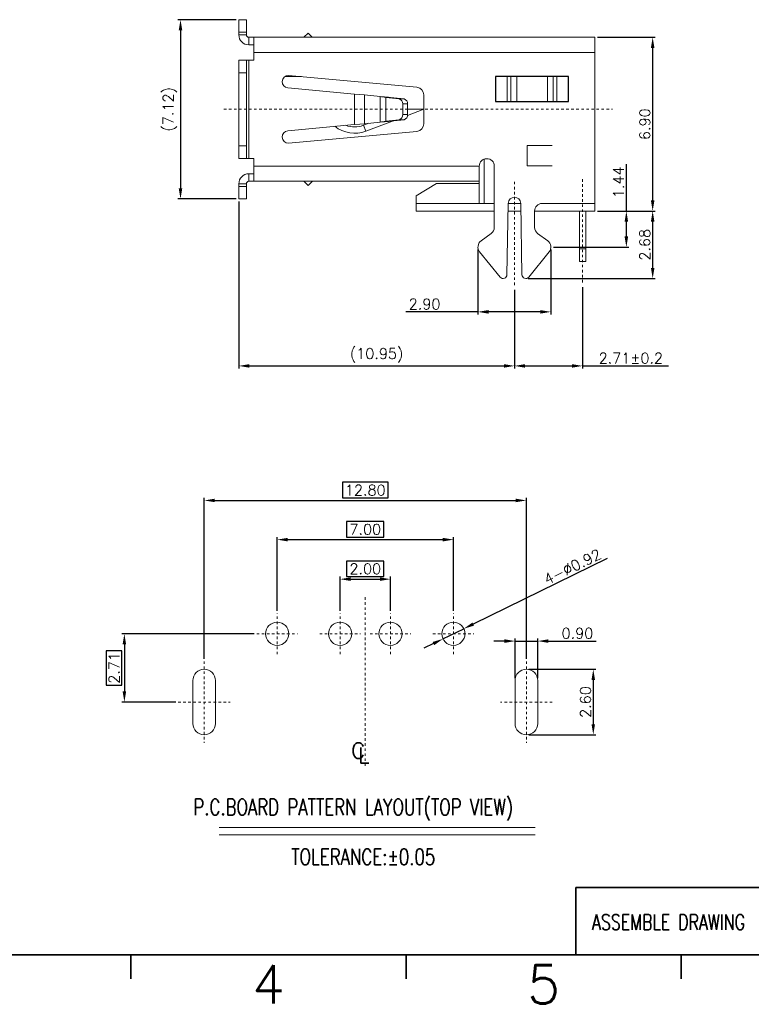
# Model space of a CAD drawing. Header units: millimetres. Extents: x -1657 to 8845, y -11980 to 3013.
# Tile 209 of 256: x 233 to 262, y 2271 to 2310. Entities that reach past the tile are written whole.
import ezdxf
from ezdxf.enums import TextEntityAlignment as Align

# ---------------------------------------------------------------- set-up
doc = ezdxf.new("R2010")
doc.units = ezdxf.units.MM
doc.linetypes.add('CENTER', pattern=[2, 1.25, -0.25, 0.25, -0.25])
doc.layers.add('51', color=6, linetype='CENTER')
doc.layers.add('FMT', color=7, linetype='Continuous', lineweight=35)
doc.styles.add('english', font='romans.shx', dxfattribs={"width": 0.75, "height": 2.5})
doc.styles.add('ROMANS', font='ROMANS.SHX')
doc.styles.add('SLDTEXTSTYLE0', font='txt', dxfattribs={"width": 0.75})
doc.dimstyles.get("Standard").update_dxf_attribs({"dimtxt": 0.18, "dimasz": 0.18, "dimexe": 0.18, "dimexo": 0.0625, "dimgap": 0.09, "dimtad": 1, "dimrnd": 0.0005, "dimzin": 1, "dimdsep": 46, "dimtxsty": 'Standard', "dimcen": 0.09, "dimadec": 0, "dimazin": 2, "dimtfac": 1, "dimtmove": 0, "dimatfit": 3, "dimfxl": 0, "dimtolj": 1, "dimtzin": 0, "dimarcsym": 0})
doc.dimstyles.new('STANDARD$0', dxfattribs={"dimscale": 0.166667, "dimtxt": 2.5, "dimasz": 1.8, "dimexe": 0.5, "dimexo": 0.5, "dimgap": 1, "dimtad": 0, "dimzin": 0, "dimdsep": 46, "dimtxsty": 'ROMANS', "dimcen": 0, "dimclrd": 256, "dimclre": 256, "dimclrt": 4, "dimadec": 0, "dimazin": 0, "dimtfac": 0.7, "dimtofl": 0, "dimtmove": 0, "dimatfit": 3, "dimfxl": 0, "dimtolj": 1, "dimtzin": 0, "dimarcsym": 0})

# ---------------------------------------------------------------- blocks, each defined once
blk = doc.blocks.new('*D168')
at = {"color": 0, "linetype": 'Continuous', "lineweight": -2, "ltscale": 5}
for p, q in [((241.832, 2310.231), (239.515, 2310.231)), ((239.615, 2309.811), (239.615, 2303.531)), ((241.832, 2303.111), (239.515, 2303.111))]:
    blk.add_line(p, q, dxfattribs=at)
at = {"color": 0, "linetype": 'Continuous', "ltscale": 5}
for points in [[(239.545, 2309.811), (239.685, 2309.811), (239.615, 2310.231)], [(239.545, 2303.531), (239.685, 2303.531), (239.615, 2303.111)]]:
    blk.add_solid(points, dxfattribs=at)
at = {"layer": 'Defpoints', "color": 0, "linetype": 'Continuous', "ltscale": 5}
for p in [(241.932, 2310.231), (239.615, 2303.111), (241.932, 2303.111)]:
    blk.add_point(p, dxfattribs=at)
at = {"color": 0, "linetype": 'Continuous', "lineweight": 9, "ltscale": 5, "insert": (239.195, 2306.671), "char_height": 0.42, "attachment_point": 5, "rotation": 90, "style": 'ROMANS'}
blk.add_mtext('\\A1;(7.12)', dxfattribs=at)
blk = doc.blocks.new('*D223')
at = {"color": 0, "linetype": 'Continuous', "lineweight": -2, "ltscale": 5}
for p, q in [((251.432, 2301.101), (251.432, 2298.526)), ((254.332, 2301.101), (254.332, 2298.526)), ((251.432, 2298.626), (248.572, 2298.626)), ((253.912, 2298.626), (251.852, 2298.626))]:
    blk.add_line(p, q, dxfattribs=at)
at = {"color": 0, "linetype": 'Continuous', "ltscale": 5}
for points in [[(251.852, 2298.696), (251.852, 2298.556), (251.432, 2298.626)], [(253.912, 2298.696), (253.912, 2298.556), (254.332, 2298.626)]]:
    blk.add_solid(points, dxfattribs=at)
at = {"layer": 'Defpoints', "color": 0, "linetype": 'Continuous', "ltscale": 5}
for p in [(251.432, 2301.201), (254.332, 2301.201), (254.332, 2298.626)]:
    blk.add_point(p, dxfattribs=at)
at = {"color": 0, "linetype": 'Continuous', "lineweight": 9, "ltscale": 5, "insert": (249.312, 2298.936), "char_height": 0.42, "attachment_point": 5, "style": 'ROMANS'}
blk.add_mtext('\\A1;2.90', dxfattribs=at)
blk = doc.blocks.new('*D224')
at = {"color": 0, "linetype": 'Continuous', "lineweight": -2, "ltscale": 5}
for p, q in [((256.182, 2302.631), (258.475, 2302.631)), ((258.375, 2300.371), (258.375, 2302.211)), ((253.432, 2299.951), (258.475, 2299.951))]:
    blk.add_line(p, q, dxfattribs=at)
at = {"color": 0, "linetype": 'Continuous', "ltscale": 5}
for points in [[(258.305, 2302.211), (258.445, 2302.211), (258.375, 2302.631)], [(258.305, 2300.371), (258.445, 2300.371), (258.375, 2299.951)]]:
    blk.add_solid(points, dxfattribs=at)
at = {"layer": 'Defpoints', "color": 0, "linetype": 'Continuous', "ltscale": 5}
for p in [(256.082, 2302.631), (258.375, 2302.631), (253.332, 2299.951)]:
    blk.add_point(p, dxfattribs=at)
at = {"color": 0, "linetype": 'Continuous', "lineweight": 9, "ltscale": 5, "insert": (258.065, 2301.291), "char_height": 0.42, "attachment_point": 5, "rotation": 90, "style": 'ROMANS'}
blk.add_mtext('\\A1;2.68', dxfattribs=at)
blk = doc.blocks.new('*D173')
at = {"color": 0, "linetype": 'Continuous', "lineweight": -2, "ltscale": 5}
for p, q in [((256.182, 2309.531), (258.475, 2309.531)), ((258.375, 2303.051), (258.375, 2309.111)), ((256.182, 2302.631), (258.475, 2302.631))]:
    blk.add_line(p, q, dxfattribs=at)
at = {"color": 0, "linetype": 'Continuous', "ltscale": 5}
for points in [[(258.305, 2309.111), (258.445, 2309.111), (258.375, 2309.531)], [(258.305, 2303.051), (258.445, 2303.051), (258.375, 2302.631)]]:
    blk.add_solid(points, dxfattribs=at)
at = {"layer": 'Defpoints', "color": 0, "linetype": 'Continuous', "ltscale": 5}
for p in [(256.082, 2309.531), (258.375, 2309.531), (256.082, 2302.631)]:
    blk.add_point(p, dxfattribs=at)
at = {"color": 0, "linetype": 'Continuous', "lineweight": 9, "ltscale": 5, "insert": (258.065, 2306.081), "char_height": 0.42, "attachment_point": 5, "rotation": 90, "style": 'ROMANS'}
blk.add_mtext('\\A1;6.90', dxfattribs=at)
blk = doc.blocks.new('*D231')
at = {"color": 0, "linetype": 'Continuous', "lineweight": -2, "ltscale": 5}
for p, q in [((255.587, 2299.607), (255.587, 2296.379)), ((252.882, 2299.504), (252.882, 2296.379)), ((253.302, 2296.479), (255.167, 2296.479)), ((255.587, 2296.479), (259.007, 2296.479))]:
    blk.add_line(p, q, dxfattribs=at)
at = {"color": 0, "linetype": 'Continuous', "ltscale": 5}
for points in [[(253.302, 2296.549), (253.302, 2296.409), (252.882, 2296.479)], [(255.167, 2296.549), (255.167, 2296.409), (255.587, 2296.479)]]:
    blk.add_solid(points, dxfattribs=at)
at = {"layer": 'Defpoints', "color": 0, "linetype": 'Continuous', "ltscale": 5}
for p in [(252.882, 2299.604), (255.587, 2299.707), (255.587, 2296.479)]:
    blk.add_point(p, dxfattribs=at)
at = {"color": 0, "linetype": 'Continuous', "lineweight": 9, "ltscale": 5, "insert": (257.507, 2296.789), "char_height": 0.42, "attachment_point": 5, "style": 'ROMANS'}
blk.add_mtext('\\A1;2.71%%p0.2', dxfattribs=at)
blk = doc.blocks.new('*D176')
at = {"color": 0, "linetype": 'Continuous', "lineweight": -2, "ltscale": 5}
for p, q in [((241.932, 2303.011), (241.932, 2296.379)), ((252.882, 2299.504), (252.882, 2296.379)), ((242.352, 2296.479), (252.462, 2296.479))]:
    blk.add_line(p, q, dxfattribs=at)
at = {"color": 0, "linetype": 'Continuous', "ltscale": 5}
for points in [[(242.352, 2296.549), (242.352, 2296.409), (241.932, 2296.479)], [(252.462, 2296.549), (252.462, 2296.409), (252.882, 2296.479)]]:
    blk.add_solid(points, dxfattribs=at)
at = {"layer": 'Defpoints', "color": 0, "linetype": 'Continuous', "ltscale": 5}
for p in [(241.932, 2303.111), (252.882, 2299.604), (252.882, 2296.479)]:
    blk.add_point(p, dxfattribs=at)
at = {"color": 0, "linetype": 'Continuous', "lineweight": 9, "ltscale": 5, "insert": (247.407, 2296.899), "char_height": 0.42, "attachment_point": 5, "style": 'ROMANS'}
blk.add_mtext('\\A1;(10.95)', dxfattribs=at)
blk = doc.blocks.new('*D232')
at = {"color": 0, "linetype": 'Continuous', "lineweight": -2, "ltscale": 5}
for p, q in [((247.696, 2288.729), (246.216, 2288.729)), ((246.216, 2288.729), (246.216, 2288.109)), ((247.696, 2288.109), (247.696, 2288.729)), ((245.956, 2286.75), (245.956, 2288.109)), ((246.216, 2288.109), (247.696, 2288.109)), ((246.376, 2288.009), (247.536, 2288.009)), ((247.956, 2286.75), (247.956, 2288.109))]:
    blk.add_line(p, q, dxfattribs=at)
at = {"color": 0, "linetype": 'Continuous', "ltscale": 5}
for points in [[(246.376, 2288.079), (246.376, 2287.939), (245.956, 2288.009)], [(247.536, 2288.079), (247.536, 2287.939), (247.956, 2288.009)]]:
    blk.add_solid(points, dxfattribs=at)
at = {"layer": 'Defpoints', "color": 0, "linetype": 'Continuous', "ltscale": 5}
for p in [(247.956, 2288.009), (245.956, 2286.65), (247.956, 2286.65)]:
    blk.add_point(p, dxfattribs=at)
at = {"color": 0, "linetype": 'Continuous', "lineweight": 9, "ltscale": 5, "insert": (246.956, 2288.419), "char_height": 0.42, "attachment_point": 5, "style": 'ROMANS'}
blk.add_mtext('\\A1;2.00', dxfattribs=at)
blk = doc.blocks.new('*D233')
at = {"color": 0, "linetype": 'Continuous', "lineweight": -2, "ltscale": 5}
for p, q in [((247.696, 2290.299), (246.216, 2290.299)), ((246.216, 2290.299), (246.216, 2289.679)), ((247.696, 2289.679), (247.696, 2290.299)), ((243.456, 2286.75), (243.456, 2289.679)), ((243.876, 2289.579), (250.036, 2289.579)), ((246.216, 2289.679), (247.696, 2289.679)), ((250.456, 2286.75), (250.456, 2289.679))]:
    blk.add_line(p, q, dxfattribs=at)
at = {"color": 0, "linetype": 'Continuous', "ltscale": 5}
for points in [[(243.876, 2289.649), (243.876, 2289.509), (243.456, 2289.579)], [(250.036, 2289.649), (250.036, 2289.509), (250.456, 2289.579)]]:
    blk.add_solid(points, dxfattribs=at)
at = {"layer": 'Defpoints', "color": 0, "linetype": 'Continuous', "ltscale": 5}
for p in [(250.456, 2289.579), (243.456, 2286.65), (250.456, 2286.65)]:
    blk.add_point(p, dxfattribs=at)
at = {"color": 0, "linetype": 'Continuous', "lineweight": 9, "ltscale": 5, "insert": (246.956, 2289.989), "char_height": 0.42, "attachment_point": 5, "style": 'ROMANS'}
blk.add_mtext('\\A1;7.00', dxfattribs=at)
blk = doc.blocks.new('*D234')
at = {"color": 0, "linetype": 'Continuous', "lineweight": -2, "ltscale": 5}
for p, q in [((247.866, 2291.856), (246.046, 2291.856)), ((246.046, 2291.856), (246.046, 2291.236)), ((247.866, 2291.236), (247.866, 2291.856)), ((240.556, 2284.843), (240.556, 2291.236)), ((240.976, 2291.136), (252.936, 2291.136)), ((246.046, 2291.236), (247.866, 2291.236)), ((253.356, 2284.843), (253.356, 2291.236))]:
    blk.add_line(p, q, dxfattribs=at)
at = {"color": 0, "linetype": 'Continuous', "ltscale": 5}
for points in [[(240.976, 2291.206), (240.976, 2291.066), (240.556, 2291.136)], [(252.936, 2291.206), (252.936, 2291.066), (253.356, 2291.136)]]:
    blk.add_solid(points, dxfattribs=at)
at = {"layer": 'Defpoints', "color": 0, "linetype": 'Continuous', "ltscale": 5}
for p in [(253.356, 2291.136), (240.556, 2284.743), (253.356, 2284.743)]:
    blk.add_point(p, dxfattribs=at)
at = {"color": 0, "linetype": 'Continuous', "lineweight": 9, "ltscale": 5, "insert": (246.956, 2291.546), "char_height": 0.42, "attachment_point": 5, "style": 'ROMANS'}
blk.add_mtext('\\A1;12.80', dxfattribs=at)
blk = doc.blocks.new('*D235')
at = {"color": 0, "linetype": 'Continuous', "lineweight": -2, "ltscale": 5}
for p, q in [((256.573, 2288.836), (251.246, 2286.226)), ((250.043, 2285.637), (250.869, 2286.042)), ((249.666, 2285.452), (249.289, 2285.267))]:
    blk.add_line(p, q, dxfattribs=at)
at = {"color": 0, "linetype": 'Continuous', "ltscale": 5}
for points in [[(251.215, 2286.289), (251.277, 2286.164), (250.869, 2286.042)], [(249.635, 2285.515), (249.696, 2285.389), (250.043, 2285.637)]]:
    blk.add_solid(points, dxfattribs=at)
at = {"layer": 'Defpoints', "color": 0, "linetype": 'Continuous', "ltscale": 5}
for p in [(250.869, 2286.042), (250.043, 2285.637)]:
    blk.add_point(p, dxfattribs=at)
at = {"color": 0, "linetype": 'Continuous', "lineweight": 9, "ltscale": 5, "insert": (255.188, 2288.503), "char_height": 0.42, "attachment_point": 5, "rotation": 26.101, "style": 'ROMANS'}
blk.add_mtext('\\A1;4-∅0.92', dxfattribs=at)
blk = doc.blocks.new('*D236')
at = {"color": 0, "linetype": 'Continuous', "lineweight": -2, "ltscale": 5}
for p, q in [((253.456, 2284.429), (256.115, 2284.429)), ((256.015, 2284.009), (256.015, 2282.249)), ((253.456, 2281.829), (256.115, 2281.829))]:
    blk.add_line(p, q, dxfattribs=at)
at = {"color": 0, "linetype": 'Continuous', "ltscale": 5}
for points in [[(255.945, 2284.009), (256.085, 2284.009), (256.015, 2284.429)], [(255.945, 2282.249), (256.085, 2282.249), (256.015, 2281.829)]]:
    blk.add_solid(points, dxfattribs=at)
at = {"layer": 'Defpoints', "color": 0, "linetype": 'Continuous', "ltscale": 5}
for p in [(253.356, 2284.429), (253.356, 2281.829), (256.015, 2281.829)]:
    blk.add_point(p, dxfattribs=at)
at = {"color": 0, "linetype": 'Continuous', "lineweight": 9, "ltscale": 5, "insert": (255.705, 2283.129), "char_height": 0.42, "attachment_point": 5, "rotation": 90, "style": 'ROMANS'}
blk.add_mtext('\\A1;2.60', dxfattribs=at)
blk = doc.blocks.new('*D237')
at = {"color": 0, "linetype": 'Continuous', "lineweight": -2, "ltscale": 5}
for p, q in [((252.486, 2285.55), (252.066, 2285.55)), ((252.906, 2284.079), (252.906, 2285.65)), ((252.906, 2285.55), (253.806, 2285.55)), ((253.806, 2284.079), (253.806, 2285.65)), ((254.226, 2285.55), (256.126, 2285.55))]:
    blk.add_line(p, q, dxfattribs=at)
at = {"color": 0, "linetype": 'Continuous', "ltscale": 5}
for points in [[(252.486, 2285.62), (252.486, 2285.48), (252.906, 2285.55)], [(254.226, 2285.62), (254.226, 2285.48), (253.806, 2285.55)]]:
    blk.add_solid(points, dxfattribs=at)
at = {"layer": 'Defpoints', "color": 0, "linetype": 'Continuous', "ltscale": 5}
for p in [(253.806, 2285.55), (252.906, 2283.979), (253.806, 2283.979)]:
    blk.add_point(p, dxfattribs=at)
at = {"color": 0, "linetype": 'Continuous', "lineweight": 9, "ltscale": 5, "insert": (255.386, 2285.86), "char_height": 0.42, "attachment_point": 5, "style": 'ROMANS'}
blk.add_mtext('\\A1;0.90', dxfattribs=at)
blk = doc.blocks.new('*D238')
at = {"color": 0, "linetype": 'Continuous', "lineweight": -2, "ltscale": 5}
for p, q in [((242.545, 2285.839), (237.285, 2285.839)), ((237.285, 2285.164), (236.665, 2285.164)), ((236.665, 2285.164), (236.665, 2283.804)), ((237.285, 2283.804), (237.285, 2285.164)), ((237.385, 2285.419), (237.385, 2283.549)), ((236.665, 2283.804), (237.285, 2283.804)), ((239.425, 2283.129), (237.285, 2283.129))]:
    blk.add_line(p, q, dxfattribs=at)
at = {"color": 0, "linetype": 'Continuous', "ltscale": 5}
for points in [[(237.315, 2285.419), (237.455, 2285.419), (237.385, 2285.839)], [(237.315, 2283.549), (237.455, 2283.549), (237.385, 2283.129)]]:
    blk.add_solid(points, dxfattribs=at)
at = {"layer": 'Defpoints', "color": 0, "linetype": 'Continuous', "ltscale": 5}
for p in [(242.645, 2285.839), (237.385, 2283.129), (239.525, 2283.129)]:
    blk.add_point(p, dxfattribs=at)
at = {"color": 0, "linetype": 'Continuous', "lineweight": 9, "ltscale": 5, "insert": (236.975, 2284.484), "char_height": 0.42, "attachment_point": 5, "rotation": 90, "style": 'ROMANS'}
blk.add_mtext('\\A1;2.71', dxfattribs=at)
blk = doc.blocks.new('*D177')
at = {"color": 0, "linetype": 'Continuous', "lineweight": -2, "ltscale": 5}
for p, q in [((257.329, 2302.631), (257.329, 2304.491)), ((256.182, 2302.631), (257.429, 2302.631)), ((257.329, 2301.621), (257.329, 2302.211)), ((254.432, 2301.201), (257.429, 2301.201))]:
    blk.add_line(p, q, dxfattribs=at)
at = {"color": 0, "linetype": 'Continuous', "ltscale": 5}
for points in [[(257.259, 2302.211), (257.399, 2302.211), (257.329, 2302.631)], [(257.259, 2301.621), (257.399, 2301.621), (257.329, 2301.201)]]:
    blk.add_solid(points, dxfattribs=at)
at = {"layer": 'Defpoints', "color": 0, "linetype": 'Continuous', "ltscale": 5}
for p in [(256.082, 2302.631), (257.329, 2302.631), (254.332, 2301.201)]:
    blk.add_point(p, dxfattribs=at)
at = {"color": 0, "linetype": 'Continuous', "lineweight": 9, "ltscale": 5, "insert": (257.019, 2303.771), "char_height": 0.42, "attachment_point": 5, "rotation": 90, "style": 'ROMANS'}
blk.add_mtext('\\A1;1.44', dxfattribs=at)

msp = doc.modelspace()

# ---------------------------------------------------------------- linework, layer by layer
at = {"color": 7, "linetype": 'Continuous', "lineweight": 15}
for p, q in [((242.2324, 2310.2311), (241.9324, 2310.2311)), ((241.9324, 2310.2311), (241.9324, 2309.7311)), ((242.2324, 2309.7311), (242.2324, 2310.2311)), ((241.9324, 2309.7311), (242.2324, 2309.7311)), ((241.9324, 2309.6311), (241.9324, 2309.7311)), ((242.2324, 2309.6311), (242.2324, 2309.7311)), ((241.9324, 2309.6311), (242.2324, 2309.6311)), ((242.3324, 2309.2311), (242.3324, 2309.5311)), ((242.3324, 2309.5311), (242.5324, 2309.5311)), ((256.0824, 2309.5311), (242.5324, 2309.5311)), ((242.5324, 2309.5311), (242.5324, 2308.9311)), ((244.5145, 2309.5311), (244.6838, 2309.7004)), ((256.0824, 2309.5311), (256.0824, 2308.9311)), ((242.3324, 2309.2311), (242.5324, 2309.2311)), ((242.2324, 2308.6211), (241.9324, 2308.6211)), ((241.9324, 2308.6211), (241.9324, 2308.1211)), ((241.9324, 2308.6211), (242.2324, 2308.6211)), ((242.2324, 2308.1211), (242.2324, 2308.6211)), ((242.2324, 2308.6211), (242.2324, 2304.7211)), ((242.2324, 2308.6211), (242.3324, 2308.6211)), ((242.3324, 2308.6211), (242.3324, 2304.7211)), ((242.3324, 2308.6211), (242.5324, 2308.6211)), ((242.5324, 2308.9311), (256.0824, 2308.9311)), ((242.5324, 2308.6211), (242.5324, 2308.9311)), ((256.0824, 2308.9311), (256.0824, 2302.9311)), ((241.9324, 2308.1211), (242.2324, 2308.1211)), ((241.9324, 2308.1211), (241.9324, 2305.2211)), ((242.2324, 2308.1211), (242.2324, 2305.2211)), ((243.7583, 2307.9711), (244.4224, 2307.9711)), ((249.0101, 2307.5463), (243.9055, 2308.0189)), ((252.1331, 2306.9811), (252.1331, 2307.9811)), ((252.1331, 2307.9811), (255.0318, 2307.9811)), ((252.5927, 2307.9811), (252.5927, 2306.9811)), ((252.7425, 2306.9811), (252.7425, 2307.9811)), ((252.9723, 2307.9811), (252.9723, 2306.9811)), ((254.1925, 2306.9811), (254.1925, 2307.9811)), ((254.4224, 2307.9811), (254.4224, 2306.9811)), ((254.5721, 2306.9811), (254.5721, 2307.9811)), ((255.0318, 2307.9811), (255.0318, 2306.9811)), ((243.8824, 2307.5189), (246.528, 2307.274)), ((246.528, 2307.274), (246.528, 2306.0682)), ((246.928, 2307.2454), (246.928, 2306.0968)), ((246.928, 2307.2454), (247.5414, 2307.1798)), ((247.5414, 2307.1798), (247.5414, 2306.1623)), ((247.7699, 2307.147), (248.3072, 2307.082)), ((247.7699, 2307.147), (247.7699, 2306.1951)), ((247.7699, 2307.147), (247.9628, 2307.147)), ((247.9628, 2307.147), (248.5001, 2307.082)), ((248.5001, 2307.082), (248.3072, 2307.082)), ((249.2824, 2306.0946), (249.2824, 2307.2476)), ((248.6391, 2306.8829), (248.4463, 2306.8829)), ((248.4463, 2306.8829), (248.4463, 2306.4592)), ((248.6375, 2306.4297), (249.2767, 2306.6711)), ((248.6391, 2306.8829), (248.6391, 2306.4592)), ((248.6391, 2306.6711), (249.2824, 2306.6711)), ((252.1331, 2306.9811), (255.0318, 2306.9811)), ((248.3072, 2306.2601), (247.7699, 2306.1951)), ((248.5001, 2306.2601), (247.9628, 2306.1951)), ((248.5001, 2306.2601), (248.3072, 2306.2601)), ((248.6391, 2306.4592), (248.4463, 2306.4592)), ((246.528, 2306.0682), (243.8824, 2305.8232)), ((246.8857, 2306.0355), (247.0952, 2306.1146)), ((246.974, 2305.8016), (246.8857, 2306.0355)), ((247.5414, 2306.1623), (246.928, 2306.0968)), ((246.974, 2305.8016), (248.0414, 2306.2047)), ((247.9628, 2306.1951), (247.7699, 2306.1951)), ((243.9055, 2305.3232), (249.0101, 2305.7958)), ((242.2324, 2305.2211), (241.9324, 2305.2211)), ((241.9324, 2305.2211), (241.9324, 2304.7211)), ((242.2324, 2304.7211), (242.2324, 2305.2211)), ((253.3824, 2305.2311), (253.3824, 2304.4311)), ((253.3824, 2305.2311), (254.3824, 2305.2311)), ((241.9324, 2304.7211), (242.2324, 2304.7211)), ((242.3324, 2304.7211), (242.2324, 2304.7211)), ((242.5324, 2304.7211), (242.3324, 2304.7211)), ((242.5324, 2304.7211), (242.5324, 2304.4111)), ((251.6824, 2302.9311), (251.6824, 2304.6939)), ((251.4824, 2304.4111), (242.5324, 2304.4111)), ((242.5324, 2303.8111), (242.5324, 2304.4111)), ((251.4824, 2304.4111), (251.4824, 2303.8131)), ((252.0824, 2304.4111), (252.0824, 2301.9828)), ((253.3824, 2304.4311), (254.3824, 2304.4311)), ((242.3324, 2304.1111), (242.3324, 2303.8111)), ((242.5324, 2304.1111), (242.3324, 2304.1111)), ((241.9324, 2303.7111), (242.2324, 2303.7111)), ((241.9324, 2303.6111), (241.9324, 2303.7111)), ((242.2324, 2303.6111), (241.9324, 2303.6111)), ((241.9324, 2303.6111), (241.9324, 2303.1111)), ((242.2324, 2303.6111), (242.2324, 2303.7111)), ((242.2324, 2303.1111), (242.2324, 2303.6111)), ((242.5324, 2303.8111), (242.3324, 2303.8111)), ((242.5324, 2303.8111), (251.4824, 2303.8111)), ((244.5145, 2303.8111), (244.6838, 2303.6418)), ((248.9824, 2303.2311), (249.7824, 2303.7311)), ((249.7824, 2303.7311), (251.4824, 2303.7311)), ((250.9824, 2303.8111), (251.1824, 2303.8111)), ((251.4824, 2303.8111), (251.1824, 2303.8111)), ((251.4824, 2303.8131), (251.4824, 2302.9311)), ((241.9324, 2303.1111), (242.2324, 2303.1111)), ((248.9824, 2303.2311), (248.9824, 2302.9311)), ((251.4824, 2302.9311), (248.9824, 2302.9311)), ((248.9824, 2302.9311), (248.9824, 2302.6311)), ((251.4824, 2302.9311), (251.6824, 2302.9311)), ((252.0824, 2302.9311), (251.6824, 2302.9311)), ((252.6325, 2302.9355), (252.5824, 2300.0984)), ((253.1325, 2302.9311), (252.6324, 2302.9311)), ((253.1825, 2300.0984), (253.1324, 2302.9355)), ((253.9824, 2302.9311), (256.0824, 2302.9311)), ((256.0824, 2302.6311), (256.0824, 2302.9311)), ((252.0824, 2302.6311), (248.9824, 2302.6311)), ((253.1378, 2302.6311), (252.6271, 2302.6311)), ((253.6824, 2301.9828), (253.6824, 2302.6311)), ((256.0824, 2302.6311), (253.6824, 2302.6311)), ((255.4624, 2301.1311), (255.4624, 2302.6311)), ((255.7124, 2301.1311), (255.7124, 2302.6311)), ((251.9602, 2301.7411), (251.5546, 2301.4427)), ((254.2102, 2301.4427), (253.8046, 2301.7411)), ((255.7124, 2301.1311), (255.4624, 2301.1311)), ((255.4624, 2301.1311), (255.4624, 2300.6311)), ((255.7124, 2300.6311), (255.7124, 2301.1311)), ((251.4995, 2301.0119), (252.316, 2300.0065)), ((253.4489, 2300.0065), (254.2653, 2301.0119)), ((255.4624, 2300.6311), (255.7124, 2300.6311)), ((240.1059, 2283.9793), (240.1059, 2282.2793)), ((241.0059, 2283.9793), (241.0059, 2282.2793)), ((252.9059, 2283.9793), (252.9059, 2282.2793)), ((253.8059, 2283.9793), (253.8059, 2282.2793))]:
    msp.add_line(p, q, dxfattribs=at)
at = {"color": 7, "linetype": 'Continuous'}
for p, q in [((252.1331, 2307.9811), (252.1331, 2306.9811)), ((255.0318, 2307.9811), (252.1331, 2307.9811)), ((255.0318, 2306.9811), (255.0318, 2307.9811)), ((252.1331, 2306.9811), (255.0318, 2306.9811))]:
    msp.add_line(p, q, dxfattribs=at)
at = {"color": 0, "linetype": 'Continuous', "lineweight": 9}
for p, q in [((241.1485, 2278.1477), (253.7024, 2278.1477)), ((241.1485, 2277.8548), (253.7024, 2277.8548))]:
    msp.add_line(p, q, dxfattribs=at)
at = {"color": 7, "linetype": 'Continuous', "lineweight": 15, "flags": 128}
for points in [[(244.8531, 2309.5311), (244.8405, 2309.5436), (244.8035, 2309.5806), (244.7697, 2309.6145), (244.7402, 2309.6439), (244.7162, 2309.668), (244.6984, 2309.6857), (244.6875, 2309.6967), (244.6838, 2309.7004)], [(246.928, 2307.2454), (246.735, 2307.2597), (246.528, 2307.274)], [(246.528, 2306.0682), (246.735, 2306.0825), (246.928, 2306.0968)], [(244.8531, 2303.8111), (244.8405, 2303.7985), (244.8035, 2303.7615), (244.7697, 2303.7276), (244.7402, 2303.6982), (244.7162, 2303.6742), (244.6984, 2303.6564), (244.6875, 2303.6454), (244.6838, 2303.6418)]]:
    msp.add_lwpolyline(points, dxfattribs=at)
at = {"color": 7, "linetype": 'Continuous', "lineweight": 15}
for centre in [(243.4559, 2285.8393), (245.9559, 2285.8393), (247.9559, 2285.8393), (250.4559, 2285.8393)]:
    msp.add_circle(centre, 0.46, dxfattribs=at)
for centre, radius, start, end in [((242.3324, 2309.6311), 0.4, 180, 270), ((242.3324, 2309.6311), 0.1, 180, 270), ((243.9055, 2307.7684), 0.2505, 90, 264.70992), ((248.9824, 2307.2476), 0.3, 0, 84.70992), ((245.5432, 2292.4458), 14.8688, 81.387, 82.27676), ((245.9248, 2274.9904), 32.2211, 86.3736, 86.94608), ((248.26, 2306.9009), 0.1872, 354.48101, 75.37923), ((248.4528, 2306.9009), 0.1872, 354.48101, 75.37923), ((248.26, 2306.4412), 0.1872, 284.62077, 5.51905), ((248.4528, 2306.4412), 0.1872, 284.62077, 5.51905), ((243.9055, 2305.5737), 0.2505, 95.29008, 270), ((246.5324, 2306.9711), 1.25, 231.25526, 290.68431), ((246.5324, 2306.9711), 1, 249.27085, 290.68431), ((245.5437, 2320.8926), 14.8651, 277.72307, 278.61306), ((246.6101, 2326.6085), 20.4581, 272.8893, 273.79094), ((248.9824, 2306.0946), 0.3, 275.29008, 0), ((251.7824, 2304.4111), 0.3, 0, 180), ((242.3324, 2303.7111), 0.4, 90, 180), ((242.3324, 2303.7111), 0.1, 90, 180), ((252.8824, 2302.9311), 0.25, 1.01093, 178.98907), ((253.9824, 2302.6311), 0.3, 90, 180), ((251.7824, 2301.9828), 0.3, 306.34637, 0), ((253.9824, 2301.9828), 0.3, 180, 233.65363), ((251.7324, 2301.2011), 0.3, 126.34637, 219.0774), ((254.0324, 2301.2011), 0.3, 320.9226, 53.65363), ((252.4324, 2300.1011), 0.15, 219.0774, 358.98907), ((253.3324, 2300.1011), 0.15, 181.01093, 320.9226), ((240.5559, 2283.9793), 0.45, 0, 180), ((253.3559, 2283.9793), 0.45, 0, 180), ((240.5559, 2282.2793), 0.45, 180, 0), ((253.3559, 2282.2793), 0.45, 180, 0)]:
    msp.add_arc(centre, radius, start, end, dxfattribs=at)
at = {"layer": '51', "color": 1, "lineweight": 9, "ltscale": 0.03}
for p, q in [((241.3405, 2306.6711), (256.7756, 2306.6711)), ((255.5874, 2303.8959), (255.5874, 2299.7068)), ((252.8824, 2303.7928), (252.8824, 2299.6037)), ((246.9559, 2287.2895), (246.9559, 2280.5294)), ((243.4559, 2285.0283), (243.4559, 2286.6503)), ((245.9559, 2285.0283), (245.9559, 2286.6503)), ((247.9559, 2285.0283), (247.9559, 2286.6503)), ((250.4559, 2285.0283), (250.4559, 2286.6503)), ((242.645, 2285.8393), (244.2669, 2285.8393)), ((245.145, 2285.8393), (246.7669, 2285.8393)), ((247.145, 2285.8393), (248.7669, 2285.8393)), ((249.645, 2285.8393), (251.2669, 2285.8393)), ((240.5559, 2284.7434), (240.5559, 2281.5151)), ((253.3559, 2284.7434), (253.3559, 2281.5151)), ((239.5251, 2283.1293), (241.5868, 2283.1293)), ((254.3868, 2283.1293), (252.3251, 2283.1293))]:
    msp.add_line(p, q, dxfattribs=at)
at = {"layer": 'FMT'}
for p, q in [((255.321, 2275.7577), (255.321, 2273.0863)), ((263.5803, 2275.7577), (255.321, 2275.7577)), ((303.273, 2273.0863), (204.8155, 2273.0863)), ((237.6385, 2273.0863), (237.6385, 2272.1323)), ((248.5757, 2273.0863), (248.5757, 2272.1323)), ((259.5128, 2273.0863), (259.5128, 2272.1323))]:
    msp.add_line(p, q, dxfattribs=at)

# ---------------------------------------------------------------- texts
at = {"color": 3, "linetype": 'Continuous', "lineweight": 9, "char_height": 0.627278, "attachment_point": 1}
for s, insert in [('{\\Fromans.shx|c0;C}', (246.3915, 2281.5144)), ('{\\Fromans.shx|c0;L}', (246.6697, 2281.3274))]:
    msp.add_mtext(s, dxfattribs=dict(at, insert=insert))
at = {"color": 7, "linetype": 'Continuous', "lineweight": 13, "char_height": 0.552114, "attachment_point": 1, "style": 'SLDTEXTSTYLE0'}
for s, insert in [('{\\Fromans.shx|c0;\\H1.164x; P.C.BOARD PATTERN LAYOUT(TOP VIEW)}', (239.7954, 2279.2777)), ('{\\Fromans.shx|c0;\\H1.164x;TOLERANCE:%%p0.05}', (244.0144, 2277.3022))]:
    msp.add_mtext(s, dxfattribs=dict(at, insert=insert))
at = {"layer": 'FMT', "style": 'english'}
for s, p in [('4', (243.1071, 2271.15)), ('5', (254.0442, 2271.15))]:
    msp.add_text(s, height=1.5265, dxfattribs=at).set_placement(p, align=Align.CENTER)
at = {"layer": 'FMT', "color": 4, "lineweight": 15, "insert": (255.9675, 2274.6932), "char_height": 0.611872, "width": 9.030776, "attachment_point": 1, "style": 'english'}
msp.add_mtext('ASSEMBLE DRAWING', dxfattribs=at)

# ---------------------------------------------------------------- dimensions: what is measured, and where the dimension line sits
at = {"color": 3, "linetype": 'Continuous', "lineweight": 9}
for base, p1, p2, text, picture, middle in [((239.6152, 2303.1111), (241.9324, 2310.2311), (241.9324, 2303.1111), '(<>)', '*D168', (239.1952, 2306.6711)), ((257.3286, 2302.6311), (254.3324, 2301.2011), (256.0824, 2302.6311), '1.44', '*D177', (257.0186, 2303.7711))]:
    dim = msp.add_linear_dim(base=base, p1=p1, p2=p2, angle=90, text=text, dimstyle='STANDARD$0', override={"dimscale": 1, "dimtxt": 0.42, "dimasz": 0.42, "dimexe": 0.1, "dimexo": 0.1, "dimgap": 0.1, "dimtad": 1, "dimrnd": 0.0005, "dimzin": 1, "dimcen": 0.09, "dimdle": 1, "dimclrd": 0, "dimclre": 0, "dimclrt": 0, "dimadec": 3, "dimazin": 2, "dimtfac": 1, "dimtofl": 1}, dxfattribs=at)
    dim.commit()
    dim.dimension.update_dxf_attribs({"geometry": picture, "text_midpoint": middle})
for base, p1, p2, override, picture, middle in [((258.3747, 2309.5311), (256.0824, 2302.6311), (256.0824, 2309.5311), {"dimscale": 1, "dimtxt": 0.42, "dimasz": 0.42, "dimexe": 0.1, "dimexo": 0.1, "dimgap": 0.1, "dimtad": 1, "dimrnd": 0.0005, "dimzin": 1, "dimcen": 0.09, "dimdle": 1, "dimclrd": 0, "dimclre": 0, "dimclrt": 0, "dimadec": 3, "dimazin": 2, "dimtfac": 1, "dimtofl": 1}, '*D173', (258.0647, 2306.0811)), ((258.3747, 2302.6311), (253.3324, 2299.9511), (256.0824, 2302.6311), {"dimscale": 1, "dimtxt": 0.42, "dimasz": 0.42, "dimexe": 0.1, "dimexo": 0.1, "dimgap": 0.1, "dimtad": 1, "dimrnd": 0.0005, "dimzin": 1, "dimcen": 0.09, "dimdle": 1, "dimclrd": 0, "dimclre": 0, "dimclrt": 0, "dimadec": 3, "dimazin": 2, "dimtfac": 1, "dimtofl": 1}, '*D224', (258.0647, 2301.2911)), ((237.3854, 2283.1293), (242.645, 2285.8393), (239.5251, 2283.1293), {"dimscale": 1, "dimtxt": 0.42, "dimasz": 0.42, "dimexe": 0.1, "dimexo": 0.1, "dimgap": -0.1, "dimtad": 1, "dimrnd": 0.0005, "dimzin": 1, "dimcen": 0.09, "dimdle": 1, "dimclrd": 0, "dimclre": 0, "dimclrt": 0, "dimadec": 3, "dimazin": 2, "dimtfac": 1, "dimtofl": 1}, '*D238', (236.9754, 2284.4843)), ((256.015, 2281.8293), (253.3559, 2284.4293), (253.3559, 2281.8293), {"dimscale": 1, "dimtxt": 0.42, "dimasz": 0.42, "dimexe": 0.1, "dimexo": 0.1, "dimgap": 0.1, "dimtad": 1, "dimrnd": 0.0005, "dimzin": 1, "dimcen": 0.09, "dimdle": 1, "dimclrd": 0, "dimclre": 0, "dimclrt": 0, "dimadec": 3, "dimazin": 2, "dimtfac": 1, "dimtofl": 1}, '*D236', (255.705, 2283.1293))]:
    dim = msp.add_linear_dim(base=base, p1=p1, p2=p2, angle=90, dimstyle='STANDARD$0', override=override, dxfattribs=at)
    dim.commit()
    dim.dimension.update_dxf_attribs({"geometry": picture, "text_midpoint": middle})
for base, p1, p2, text, picture, middle in [((252.8824, 2296.4786), (241.9324, 2303.1111), (252.8824, 2299.6037), '(<>)', '*D176', (247.4074, 2296.8986)), ((255.587436, 2296.478626), (252.882437, 2299.603672), (255.587436, 2299.706761), '<>%%p0.2', '*D231', (257.507436, 2296.788626))]:
    dim = msp.add_linear_dim(base=base, p1=p1, p2=p2, text=text, dimstyle='STANDARD$0', override={"dimscale": 1, "dimtxt": 0.42, "dimasz": 0.42, "dimexe": 0.1, "dimexo": 0.1, "dimgap": 0.1, "dimtad": 1, "dimrnd": 0.0005, "dimzin": 1, "dimcen": 0.09, "dimdle": 1, "dimclrd": 0, "dimclre": 0, "dimclrt": 0, "dimadec": 3, "dimazin": 2, "dimtfac": 1, "dimtofl": 1}, dxfattribs=at)
    dim.commit()
    dim.dimension.update_dxf_attribs({"geometry": picture, "text_midpoint": middle})
dim = msp.add_linear_dim(base=(254.3324, 2298.6258), p1=(251.4324, 2301.2011), p2=(254.3324, 2301.2011), dimstyle='STANDARD$0', override={"dimscale": 1, "dimtxt": 0.42, "dimasz": 0.42, "dimexe": 0.1, "dimexo": 0.1, "dimgap": 0.1, "dimtad": 1, "dimrnd": 0.0005, "dimzin": 1, "dimcen": 0.09, "dimdle": 1, "dimclrd": 0, "dimclre": 0, "dimclrt": 0, "dimadec": 3, "dimazin": 2, "dimtfac": 1, "dimtofl": 1}, dxfattribs=at)
dim.commit()
dim.dimension.update_dxf_attribs({"geometry": '*D223', "text_midpoint": (249.3124, 2298.6258), "dimtype": 160})
for base, p1, p2, override, picture, middle in [((253.3559, 2291.1362), (240.5559, 2284.7434), (253.3559, 2284.7434), {"dimscale": 1, "dimtxt": 0.42, "dimasz": 0.42, "dimexe": 0.1, "dimexo": 0.1, "dimgap": -0.1, "dimtad": 1, "dimrnd": 0.0005, "dimzin": 1, "dimcen": 0.09, "dimdle": 1, "dimclrd": 0, "dimclre": 0, "dimclrt": 0, "dimadec": 3, "dimazin": 2, "dimtfac": 1, "dimtofl": 1}, '*D234', (246.9559, 2291.5462)), ((250.4559, 2289.5793), (243.4559, 2286.6503), (250.4559, 2286.6503), {"dimscale": 1, "dimtxt": 0.42, "dimasz": 0.42, "dimexe": 0.1, "dimexo": 0.1, "dimgap": -0.1, "dimtad": 1, "dimrnd": 0.0005, "dimzin": 1, "dimcen": 0.09, "dimdle": 1, "dimclrd": 0, "dimclre": 0, "dimclrt": 0, "dimadec": 3, "dimazin": 2, "dimtfac": 1, "dimtofl": 1}, '*D233', (246.9559, 2289.9893)), ((247.9559, 2288.0093), (245.9559, 2286.6503), (247.9559, 2286.6503), {"dimscale": 1, "dimtxt": 0.42, "dimasz": 0.42, "dimexe": 0.1, "dimexo": 0.1, "dimgap": -0.1, "dimtad": 1, "dimrnd": 0.0005, "dimzin": 1, "dimcen": 0.09, "dimdle": 1, "dimclrd": 0, "dimclre": 0, "dimclrt": 0, "dimadec": 3, "dimazin": 2, "dimtfac": 1, "dimtofl": 1}, '*D232', (246.9559, 2288.4193)), ((253.8059, 2285.5501), (252.9059, 2283.9793), (253.8059, 2283.9793), {"dimscale": 1, "dimtxt": 0.42, "dimasz": 0.42, "dimexe": 0.1, "dimexo": 0.1, "dimgap": 0.1, "dimtad": 1, "dimrnd": 0.0005, "dimzin": 1, "dimcen": 0.09, "dimdle": 1, "dimclrd": 0, "dimclre": 0, "dimclrt": 0, "dimadec": 3, "dimazin": 2, "dimtfac": 1, "dimtofl": 1}, '*D237', (255.3859, 2285.8601))]:
    dim = msp.add_linear_dim(base=base, p1=p1, p2=p2, dimstyle='STANDARD$0', override=override, dxfattribs=at)
    dim.commit()
    dim.dimension.update_dxf_attribs({"geometry": picture, "text_midpoint": middle})
dim = msp.add_diameter_dim_2p(p1=(250.0428, 2285.6369), p2=(250.869, 2286.0417), text='4-<>', dimstyle='Standard', override={"dimtxt": 0.42, "dimasz": 0.42, "dimexe": 0.1, "dimexo": 0.1, "dimgap": 0.1, "dimtxsty": 'ROMANS', "dimdle": 1, "dimadec": 3}, dxfattribs=at)
dim.commit()
dim.dimension.update_dxf_attribs({"geometry": '*D235', "text_midpoint": (255.3243, 2288.2244), "dimtype": 163})

doc.saveas('drawing.dxf')
